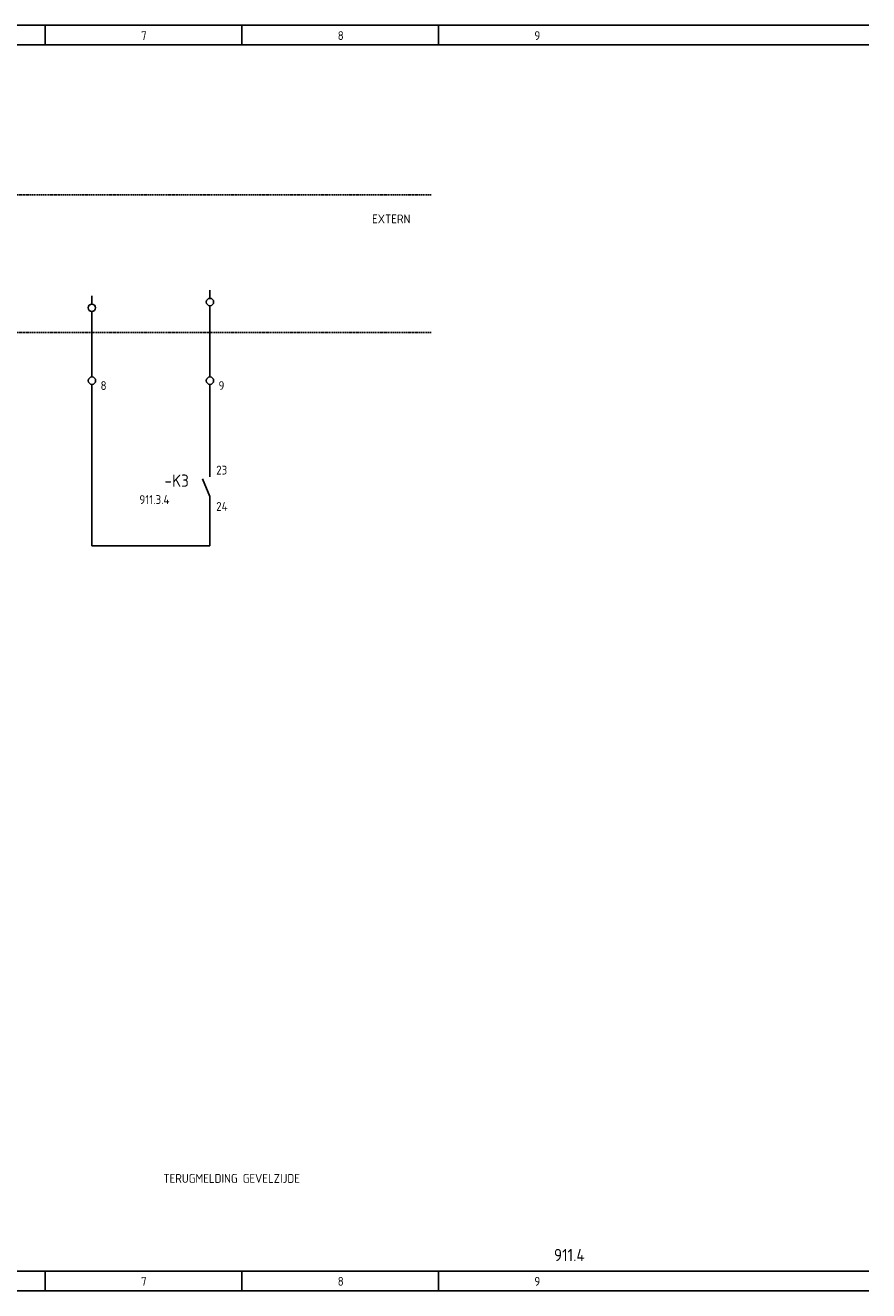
# Model space of a CAD drawing. Extents: x 30 to 1491, y -30 to 580.
# Tile 4 of 6: x 1319 to 1491, y -30 to 228. Entities that reach past the tile are written whole.
import ezdxf

# ---------------------------------------------------------------- set-up
doc = ezdxf.new("R2010")
doc.units = 0
doc.linetypes.add('EPLANLINE2', pattern=[0.375, 0.25, -0.125])
doc.linetypes.add('EPLANLINE7', pattern=[0])
doc.layers.get('0').update_dxf_attribs({"linetype": 'CONTINUOUS'})
for name, color, linetype in [('AANSLUITCODE', 3, 'CONTINUOUS'), ('AUTOCONNECTING', 2, 'CONTINUOUS'), ('KLEMMEN', 7, 'CONTINUOUS'), ('KRUISVERWIJZING', 7, 'CONTINUOUS'), ('ODC', 5, 'CONTINUOUS'), ('ONDERHOEK', 1, 'CONTINUOUS'), ('SPEC_TEKST', 5, 'CONTINUOUS'), ('SYMBOOL', 4, 'CONTINUOUS')]:
    doc.layers.add(name, color=color, linetype=linetype)
doc.styles.get("Standard").update_dxf_attribs({"font": 'ISOCP'})

# ---------------------------------------------------------------- blocks, each defined once
blk = doc.blocks.new('1_0_CBZ_NEN')
at = {"layer": 'SYMBOOL', "color": 3, "linetype": 'EPLANLINE7'}
for p, q in [((0, 4), (0, 3.2)), ((0, 3.2), (0, 2)), ((-1.5, 1.6), (0, -2)), ((0, -2), (0, -3.2)), ((0, -3.2), (0, -4))]:
    blk.add_line(p, q, dxfattribs=at)
blk = doc.blocks.new('SO283')
at = {"layer": 'SYMBOOL', "color": 3, "linetype": 'EPLANLINE7'}
for p, q in [((0, 4), (0, 0)), ((0, 0), (2, 0))]:
    blk.add_line(p, q, dxfattribs=at)
blk = doc.blocks.new('SO282')
at = {"layer": 'SYMBOOL', "color": 3, "linetype": 'EPLANLINE7'}
for p in [(0, 4), (-2, 0)]:
    blk.add_line(p, (0, 0), dxfattribs=at)
blk = doc.blocks.new('30_0_CBZ_NEN')
at = {"layer": 'SYMBOOL', "color": 3, "linetype": 'EPLANLINE7'}
for p, q in [((0, 4), (0, 3.2)), ((0, 3.2), (0, 2.4)), ((0, 0.8), (0, 0))]:
    blk.add_line(p, q, dxfattribs=at)
blk.add_circle((0, 1.6), 0.75, dxfattribs=at)

msp = doc.modelspace()

# ---------------------------------------------------------------- linework, layer by layer
at = {"color": 3}
msp.add_line((1332.98, 156.93), (1332.98, 168.95), dxfattribs=at)
at = {"layer": 'AUTOCONNECTING', "color": 3, "linetype": 'EPLANLINE7'}
for p, q in [((1357.02, 169.71), (1357.02, 157.71)), ((1333.02, 153.71), (1333.02, 121.71)), ((1357.02, 153.71), (1357.02, 137.71)), ((1357.02, 129.71), (1357.02, 121.71)), ((1333.02, 121.71), (1357.02, 121.71))]:
    msp.add_line(p, q, dxfattribs=at)
at = {"layer": 'ONDERHOEK', "color": 1, "linetype": 'EPLANLINE7'}
for p, q in [((996.01, 227.63), (1491.01, 227.63)), ((1323.51, 227.63), (1323.51, 223.63)), ((1363.51, 227.63), (1363.51, 223.63)), ((1403.51, 227.63), (1403.51, 223.63)), ((996.01, 223.63), (1491.01, 223.63)), ((1491.01, -25.87), (996.01, -25.87)), ((1323.51, -25.87), (1323.51, -29.87)), ((1363.51, -25.87), (1363.51, -29.87)), ((1403.51, -25.87), (1403.51, -29.87)), ((996.01, -29.87), (1491.01, -29.87))]:
    msp.add_line(p, q, dxfattribs=at)
at = {"layer": 'SYMBOOL', "color": 1, "linetype": 'EPLANLINE2'}
for p, q in [((1074.01, 193.13), (1402.01, 193.13)), ((1074.01, 165.13), (1402.01, 165.13))]:
    msp.add_line(p, q, dxfattribs=at)

# ---------------------------------------------------------------- block references
at = {"layer": 'SYMBOOL'}
for name, p in [('30_0_CBZ_NEN', (1332.99, 168.55)), ('30_0_CBZ_NEN', (1357.02, 169.71)), ('SO283', (1333.02, 121.71)), ('SO282', (1357.02, 121.71))]:
    msp.add_blockref(name, p, dxfattribs=at)
ref = msp.add_blockref('30_0_CBZ_NEN', (1333.02, 153.71), dxfattribs=at)
ref.add_attrib('AANSLUITCODERING_1', '8', (1334.77, 153.41), dxfattribs={"layer": 'KLEMMEN', "color": 2, "height": 1.8})
ref = msp.add_blockref('30_0_CBZ_NEN', (1357.02, 153.71), dxfattribs=at)
ref.add_attrib('AANSLUITCODERING_1', '9', (1358.77, 153.41), dxfattribs={"layer": 'KLEMMEN', "color": 2, "height": 1.8})
ref = msp.add_blockref('1_0_CBZ_NEN', (1357.02, 133.71), dxfattribs=at)
ref.add_attrib('ODC_1', '-K3', (1347.77, 133.71), dxfattribs={"layer": 'ODC', "color": 3, "height": 2.5})
ref.add_attrib('AANSLUITCODERING_1', '23', (1358.29, 136.21), dxfattribs={"layer": 'AANSLUITCODE', "color": 2, "height": 1.8})
ref.add_attrib('AANSLUITCODERING_2', '24', (1358.29, 128.81), dxfattribs={"layer": 'AANSLUITCODE', "color": 2, "height": 1.8})

# ---------------------------------------------------------------- texts
at = {"layer": 'KRUISVERWIJZING', "color": 2}
msp.add_text('911.3.4', height=1.8, dxfattribs=at).set_placement((1342.67, 130.21))
at = {"layer": 'ONDERHOEK', "color": 2}
for s, p in [('7 ', (1343.01, 224.63)), ('8 ', (1383.01, 224.63)), ('9 ', (1423.01, 224.63)), ('7 ', (1343.01, -28.87)), ('8 ', (1383.01, -28.87)), ('9 ', (1423.01, -28.87))]:
    msp.add_text(s, height=1.8, dxfattribs=at).set_placement(p)
at = {"layer": 'ONDERHOEK', "color": 3}
msp.add_text('911.4', height=2.5, dxfattribs=at).set_placement((1426.99, -23.87))
at = {"layer": 'SPEC_TEKST', "color": 2}
for s, p in [('EXTERN', (1390.01, 187.33)), ('TERUGMELDING GEVELZIJDE', (1347.54, -7.93))]:
    msp.add_text(s, height=1.8, dxfattribs=at).set_placement(p)

doc.saveas('drawing.dxf')
